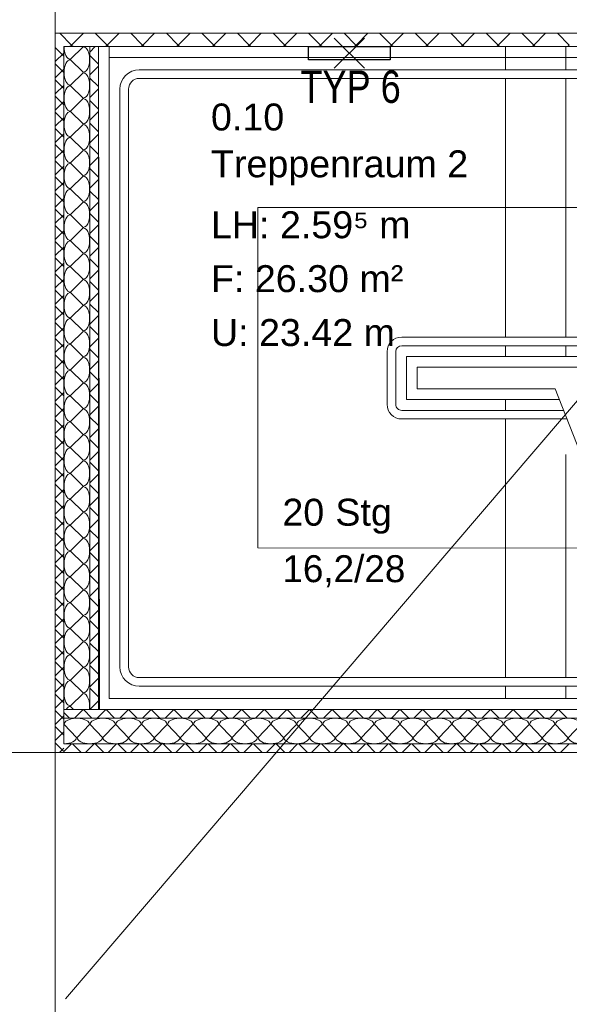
# Model space of a CAD drawing. Extents: x 1101 to 1942, y 41 to 882.
# Tile 11 of 113: x 1299 to 1350, y 98 to 189. Entities that reach past the tile are written whole.
import ezdxf
from ezdxf.lldxf.tags import DXFTag

# ---------------------------------------------------------------- set-up
doc = ezdxf.new("R2010")
doc.units = 0
doc.layers.get('0').update_dxf_attribs({"lineweight": 13})
for name, color, linetype, lineweight in [('Axen', 7, 'Continuous', 25), ('Beschriftung', 7, 'Continuous', 25), ('Fullfläche', 7, 'Continuous', 25), ('Räume', 7, 'Continuous', 25), ('Treppen', 7, 'Continuous', 25), ('Wände', 7, 'Continuous', 25)]:
    doc.layers.add(name, color=color, linetype=linetype, lineweight=lineweight)
doc.layers.add('BI_E_Licht', color=7, linetype='Continuous', lineweight=25, true_color=0xff6600)
doc.styles.get("Standard").update_dxf_attribs({"font": 'arial.ttf'})
tags = doc.linetypes.add('ALL_S25', pattern=[0.001, 0, -0.001]).pattern_tags.tags
tags[6:7] = [DXFTag(74, 4), DXFTag(75, 0), DXFTag(340, '0'), DXFTag(46, 1.0), DXFTag(50, 0.0), DXFTag(44, 0.0), DXFTag(45, 0.0)]
tags[4:5] = [DXFTag(74, 4), DXFTag(75, 0), DXFTag(340, '0'), DXFTag(46, 1.0), DXFTag(50, 0.0), DXFTag(44, 0.0), DXFTag(45, 0.0)]
tags = doc.linetypes.add('PUNKT2_S9-A03CP7E21H', pattern=[0.001, 0, -0.001]).pattern_tags.tags
tags[6:7] = [DXFTag(74, 4), DXFTag(75, 0), DXFTag(340, '0'), DXFTag(46, 1.0), DXFTag(50, 0.0), DXFTag(44, 0.0), DXFTag(45, 0.0)]
tags[4:5] = [DXFTag(74, 4), DXFTag(75, 0), DXFTag(340, '0'), DXFTag(46, 1.0), DXFTag(50, 0.0), DXFTag(44, 0.0), DXFTag(45, 0.0)]

# ---------------------------------------------------------------- blocks, each defined once
blk = doc.blocks.new('Referenz-A03CP7E41H', base_point=(1127.794, 89.807))
at = {"layer": 'Axen', "color": 0, "linetype": 'ALL_S25', "lineweight": -2, "ltscale": 0.13}
for p, q in [((1302.298, 90.134), (1302.298, 825.647)), ((1661.783, 121.449), (1222.273, 121.449))]:
    blk.add_line(p, q, dxfattribs=at)
at = {"layer": 'Beschriftung', "color": 0, "lineweight": -2}
blk.add_line((1364.295, 169.917), (1303.236, 98.604), dxfattribs=at)
at = {"layer": 'Fullfläche', "color": 0, "lineweight": -2}
for p, q in [((1302.709, 188.199), (1303.808, 187.099)), ((1304.914, 188.199), (1303.814, 187.099)), ((1306.008, 188.199), (1307.108, 187.098)), ((1308.214, 188.199), (1307.114, 187.098)), ((1309.308, 188.199), (1310.408, 187.098)), ((1311.514, 188.198), (1310.414, 187.098)), ((1312.608, 188.198), (1313.708, 187.097)), ((1314.814, 188.198), (1313.714, 187.097)), ((1315.908, 188.198), (1317.008, 187.097)), ((1318.115, 188.198), (1317.014, 187.097)), ((1319.208, 188.197), (1320.308, 187.096)), ((1321.415, 188.197), (1320.314, 187.096)), ((1322.508, 188.197), (1323.608, 187.096)), ((1324.715, 188.197), (1323.614, 187.096)), ((1325.808, 188.197), (1326.908, 187.095)), ((1328.015, 188.196), (1326.914, 187.095)), ((1329.107, 188.196), (1330.208, 187.094)), ((1331.315, 188.196), (1330.214, 187.094)), ((1332.407, 188.196), (1333.508, 187.094)), ((1334.615, 188.196), (1333.514, 187.094)), ((1335.707, 188.195), (1336.808, 187.093)), ((1337.916, 188.195), (1336.814, 187.093)), ((1339.007, 188.195), (1340.108, 187.093)), ((1341.216, 188.195), (1340.114, 187.093)), ((1342.307, 188.195), (1343.408, 187.092)), ((1344.516, 188.194), (1343.414, 187.092)), ((1345.607, 188.194), (1346.708, 187.092)), ((1347.816, 188.194), (1346.714, 187.092)), ((1348.907, 188.194), (1350.008, 187.091)), ((1302.298, 186.853), (1303.098, 186.054)), ((1303.808, 187.095), (1303.662, 186.949)), ((1304.898, 186.925), (1303.698, 185.773)), ((1303.814, 187.095), (1303.96, 186.949)), ((1305.498, 186.435), (1306.011, 186.949)), ((1307.108, 187.095), (1306.962, 186.949)), ((1307.114, 187.095), (1307.26, 186.949)), ((1310.408, 187.094), (1310.263, 186.949)), ((1310.414, 187.094), (1310.559, 186.949)), ((1313.708, 187.094), (1313.563, 186.949)), ((1313.714, 187.094), (1313.859, 186.949)), ((1317.008, 187.093), (1316.864, 186.949)), ((1317.014, 187.093), (1317.158, 186.949)), ((1320.308, 187.093), (1320.165, 186.949)), ((1320.314, 187.093), (1320.458, 186.949)), ((1323.608, 187.092), (1323.465, 186.949)), ((1323.614, 187.092), (1323.757, 186.949)), ((1326.908, 187.092), (1326.766, 186.949)), ((1326.914, 187.092), (1327.057, 186.949)), ((1330.208, 187.091), (1330.066, 186.949)), ((1330.214, 187.091), (1330.356, 186.949)), ((1333.508, 187.091), (1333.367, 186.949)), ((1333.514, 187.091), (1333.655, 186.949)), ((1336.808, 187.09), (1336.667, 186.949)), ((1336.814, 187.09), (1336.955, 186.949)), ((1340.108, 187.089), (1339.968, 186.949)), ((1340.114, 187.089), (1340.254, 186.949)), ((1343.408, 187.089), (1343.268, 186.949)), ((1343.414, 187.089), (1343.554, 186.949)), ((1346.708, 187.088), (1346.569, 186.949)), ((1346.714, 187.088), (1346.853, 186.949)), ((1350.008, 187.088), (1349.869, 186.949)), ((1302.298, 185.556), (1303.098, 186.356)), ((1303.698, 185.725), (1304.898, 184.573)), ((1305.498, 186.129), (1306.298, 185.332)), ((1302.298, 185.353), (1303.098, 184.554)), ((1302.298, 184.056), (1303.098, 184.856)), ((1305.498, 184.332), (1306.298, 185.134)), ((1302.298, 183.853), (1303.098, 183.054)), ((1304.898, 184.525), (1303.698, 183.373)), ((1305.498, 184.032), (1306.298, 183.235)), ((1302.298, 182.556), (1303.098, 183.356)), ((1303.698, 183.325), (1304.898, 182.173)), ((1305.498, 182.229), (1306.298, 183.031)), ((1302.298, 182.353), (1303.098, 181.554)), ((1302.298, 181.056), (1303.098, 181.856)), ((1304.898, 182.125), (1303.698, 180.973)), ((1305.498, 181.934), (1306.298, 181.138)), ((1303.698, 180.925), (1304.898, 179.773)), ((1305.498, 180.126), (1306.298, 180.928)), ((1302.298, 180.853), (1303.098, 180.054)), ((1302.298, 179.556), (1303.098, 180.356)), ((1302.298, 179.353), (1303.098, 178.554)), ((1304.898, 179.725), (1303.698, 178.573)), ((1305.498, 179.837), (1306.298, 179.04)), ((1302.298, 178.056), (1303.098, 178.856)), ((1303.698, 178.525), (1304.898, 177.373)), ((1305.498, 178.023), (1306.298, 178.825)), ((1302.298, 177.853), (1303.098, 177.054)), ((1302.298, 176.556), (1303.098, 177.356)), ((1304.898, 177.325), (1303.698, 176.173)), ((1305.498, 177.74), (1306.298, 176.943)), ((1302.298, 176.353), (1303.098, 175.554)), ((1305.498, 175.92), (1306.298, 176.722)), ((1302.298, 175.056), (1303.098, 175.855)), ((1303.698, 176.125), (1304.898, 174.973)), ((1305.498, 175.643), (1306.298, 174.846)), ((1302.298, 174.854), (1303.098, 174.054)), ((1304.898, 174.925), (1303.698, 173.773)), ((1305.498, 173.818), (1306.298, 174.619)), ((1302.298, 173.556), (1303.098, 174.355)), ((1303.698, 173.725), (1304.898, 172.573)), ((1302.298, 173.354), (1303.098, 172.554)), ((1302.298, 172.056), (1303.098, 172.855)), ((1305.498, 173.546), (1306.298, 172.749)), ((1302.298, 171.854), (1303.098, 171.054)), ((1304.898, 172.525), (1303.698, 171.373)), ((1305.498, 171.715), (1306.298, 172.516)), ((1302.298, 170.556), (1303.098, 171.355)), ((1303.698, 171.325), (1304.898, 170.173)), ((1305.498, 171.449), (1306.298, 170.652)), ((1302.298, 170.354), (1303.098, 169.554)), ((1304.898, 170.125), (1303.698, 168.973)), ((1305.498, 169.612), (1306.298, 170.413)), ((1302.298, 169.056), (1303.098, 169.855)), ((1305.498, 169.352), (1306.298, 168.555)), ((1302.298, 168.854), (1303.098, 168.054)), ((1302.298, 167.556), (1303.098, 168.355)), ((1303.698, 168.925), (1304.898, 167.773)), ((1305.498, 167.509), (1306.298, 168.31)), ((1302.298, 167.354), (1303.098, 166.554)), ((1304.898, 167.725), (1303.698, 166.573)), ((1305.498, 167.255), (1306.298, 166.458)), ((1302.298, 166.056), (1303.098, 166.855)), ((1303.698, 166.525), (1304.898, 165.373)), ((1302.298, 165.854), (1303.098, 165.054)), ((1305.498, 165.406), (1306.298, 166.207)), ((1302.298, 164.556), (1303.098, 165.355)), ((1304.898, 165.325), (1303.698, 164.173)), ((1305.498, 165.158), (1306.298, 164.361)), ((1302.298, 164.354), (1303.098, 163.555)), ((1302.298, 163.056), (1303.098, 163.855)), ((1303.698, 164.125), (1304.898, 162.973)), ((1305.498, 163.303), (1306.298, 164.104)), ((1302.298, 162.854), (1303.098, 162.055)), ((1304.898, 162.925), (1303.698, 161.773)), ((1305.498, 163.061), (1306.298, 162.264)), ((1302.298, 161.556), (1303.098, 162.355)), ((1303.698, 161.725), (1304.898, 160.573)), ((1305.498, 161.2), (1306.298, 162.001)), ((1302.298, 161.354), (1303.098, 160.555)), ((1302.298, 160.056), (1303.098, 160.855)), ((1305.498, 160.964), (1306.298, 160.167)), ((1304.898, 160.525), (1303.698, 159.373)), ((1305.498, 159.097), (1306.298, 159.898)), ((1302.298, 159.854), (1303.098, 159.055)), ((1302.298, 158.556), (1303.098, 159.355)), ((1303.698, 159.325), (1304.898, 158.173)), ((1302.298, 158.354), (1303.098, 157.555)), ((1304.898, 158.125), (1303.698, 156.973)), ((1305.498, 158.867), (1306.298, 158.07)), ((1302.298, 157.056), (1303.098, 157.855)), ((1305.498, 156.994), (1306.298, 157.795)), ((1302.298, 156.854), (1303.098, 156.055)), ((1302.298, 155.556), (1303.098, 156.355)), ((1303.698, 156.925), (1304.898, 155.773)), ((1305.498, 156.77), (1306.298, 155.973)), ((1302.298, 155.354), (1303.098, 154.555)), ((1304.898, 155.725), (1303.698, 154.573)), ((1305.498, 154.891), (1306.298, 155.692)), ((1302.298, 154.056), (1303.098, 154.855)), ((1303.698, 154.525), (1304.898, 153.373)), ((1305.498, 154.673), (1306.298, 153.876)), ((1302.298, 153.854), (1303.098, 153.055)), ((1305.498, 152.788), (1306.298, 153.589)), ((1302.298, 152.556), (1303.098, 153.355)), ((1304.898, 153.325), (1303.698, 152.173)), ((1305.498, 152.576), (1306.298, 151.779)), ((1302.298, 152.354), (1303.098, 151.555)), ((1302.298, 151.056), (1303.098, 151.855)), ((1303.698, 152.125), (1304.898, 150.973)), ((1302.298, 150.854), (1303.098, 150.055)), ((1304.898, 150.925), (1303.698, 149.773)), ((1305.498, 150.685), (1306.298, 151.486)), ((1302.298, 149.556), (1303.098, 150.355)), ((1305.498, 150.479), (1306.298, 149.682)), ((1302.298, 149.354), (1303.098, 148.555)), ((1303.698, 149.725), (1304.898, 148.573)), ((1305.498, 148.582), (1306.298, 149.384)), ((1302.298, 148.056), (1303.098, 148.855)), ((1304.898, 148.525), (1303.698, 147.373)), ((1305.498, 148.382), (1306.298, 147.585)), ((1302.298, 147.854), (1303.098, 147.055)), ((1302.298, 146.556), (1303.098, 147.355)), ((1303.698, 147.325), (1304.898, 146.173)), ((1305.498, 146.479), (1306.298, 147.281)), ((1302.298, 146.354), (1303.098, 145.555)), ((1305.498, 146.285), (1306.298, 145.488)), ((1302.298, 145.056), (1303.098, 145.855)), ((1304.898, 146.125), (1303.698, 144.973)), ((1302.298, 144.854), (1303.098, 144.055)), ((1302.298, 143.556), (1303.098, 144.355)), ((1303.698, 144.925), (1304.898, 143.773)), ((1305.498, 144.376), (1306.298, 145.178)), ((1304.898, 143.725), (1303.698, 142.573)), ((1305.498, 144.188), (1306.298, 143.391)), ((1302.298, 143.354), (1303.098, 142.555)), ((1302.298, 142.056), (1303.098, 142.855)), ((1303.698, 142.525), (1304.898, 141.373)), ((1305.498, 142.273), (1306.298, 143.075)), ((1302.298, 141.854), (1303.098, 141.055)), ((1305.498, 142.091), (1306.298, 141.294)), ((1302.298, 140.556), (1303.098, 141.355)), ((1304.898, 141.325), (1303.698, 140.173)), ((1305.498, 140.17), (1306.298, 140.972)), ((1302.298, 140.354), (1303.098, 139.555)), ((1302.298, 139.056), (1303.098, 139.855)), ((1303.698, 140.125), (1304.898, 138.973)), ((1305.498, 139.993), (1306.298, 139.197)), ((1304.898, 138.925), (1303.698, 137.773)), ((1302.298, 138.854), (1303.098, 138.055)), ((1302.298, 137.556), (1303.098, 138.355)), ((1305.498, 138.067), (1306.298, 138.869)), ((1302.298, 137.354), (1303.098, 136.555)), ((1303.698, 137.725), (1304.898, 136.573)), ((1305.498, 137.896), (1306.298, 137.099)), ((1302.298, 136.056), (1303.098, 136.855)), ((1304.898, 136.525), (1303.698, 135.373)), ((1305.498, 135.964), (1306.298, 136.766)), ((1302.298, 135.854), (1303.098, 135.055)), ((1302.298, 134.556), (1303.098, 135.355)), ((1303.698, 135.325), (1304.898, 134.173)), ((1305.498, 135.799), (1306.298, 135.002)), ((1302.298, 134.354), (1303.098, 133.555)), ((1305.498, 133.861), (1306.298, 134.663)), ((1302.298, 133.056), (1303.098, 133.855)), ((1304.898, 134.125), (1303.698, 132.973)), ((1305.498, 133.702), (1306.298, 132.905)), ((1302.298, 132.854), (1303.098, 132.055)), ((1303.698, 132.925), (1304.898, 131.773)), ((1305.498, 131.758), (1306.298, 132.56)), ((1302.298, 131.556), (1303.098, 132.355)), ((1304.898, 131.725), (1303.698, 130.573)), ((1305.498, 131.605), (1306.298, 130.808)), ((1302.298, 131.354), (1303.098, 130.555)), ((1302.298, 130.056), (1303.098, 130.855)), ((1302.298, 129.854), (1303.098, 129.055)), ((1303.698, 130.525), (1304.898, 129.373)), ((1305.498, 129.656), (1306.298, 130.457)), ((1302.298, 128.556), (1303.098, 129.355)), ((1304.898, 129.325), (1303.698, 128.173)), ((1305.498, 129.508), (1306.298, 128.711)), ((1302.298, 128.354), (1303.098, 127.555)), ((1303.698, 128.125), (1304.898, 126.973)), ((1305.498, 127.553), (1306.298, 128.354)), ((1302.298, 127.056), (1303.098, 127.855)), ((1305.498, 127.411), (1306.298, 126.614)), ((1302.298, 126.854), (1303.098, 126.055)), ((1302.298, 125.556), (1303.098, 126.355)), ((1304.898, 126.925), (1303.698, 125.773)), ((1305.498, 125.45), (1306.298, 126.251)), ((1302.298, 125.354), (1303.098, 124.555)), ((1303.698, 125.725), (1303.986, 125.449)), ((1304.891, 125.449), (1304.092, 124.649)), ((1304.907, 125.449), (1305.706, 124.649)), ((1306.991, 125.449), (1306.192, 124.649)), ((1307.007, 125.449), (1307.806, 124.649)), ((1309.091, 125.449), (1308.292, 124.649)), ((1309.107, 125.449), (1309.906, 124.649)), ((1311.191, 125.449), (1310.392, 124.649)), ((1311.207, 125.449), (1312.006, 124.649)), ((1313.291, 125.449), (1312.492, 124.649)), ((1313.307, 125.449), (1314.106, 124.649)), ((1315.391, 125.449), (1314.592, 124.649)), ((1315.407, 125.449), (1316.206, 124.649)), ((1317.491, 125.449), (1316.692, 124.649)), ((1317.507, 125.449), (1318.306, 124.649)), ((1319.591, 125.449), (1318.792, 124.649)), ((1319.607, 125.449), (1320.406, 124.649)), ((1321.691, 125.449), (1320.892, 124.649)), ((1321.707, 125.449), (1322.506, 124.649)), ((1323.791, 125.449), (1322.992, 124.649)), ((1323.807, 125.449), (1324.606, 124.649)), ((1325.891, 125.449), (1325.092, 124.649)), ((1325.907, 125.449), (1326.706, 124.649)), ((1327.991, 125.449), (1327.192, 124.649)), ((1328.007, 125.449), (1328.806, 124.649)), ((1330.091, 125.449), (1329.292, 124.649)), ((1330.107, 125.449), (1330.906, 124.649)), ((1332.191, 125.449), (1331.391, 124.649)), ((1332.207, 125.449), (1333.006, 124.649)), ((1334.291, 125.449), (1333.491, 124.649)), ((1334.307, 125.449), (1335.106, 124.649)), ((1336.39, 125.449), (1335.591, 124.649)), ((1336.407, 125.449), (1337.206, 124.649)), ((1338.491, 125.449), (1337.691, 124.649)), ((1338.507, 125.449), (1339.306, 124.649)), ((1340.59, 125.449), (1339.791, 124.649)), ((1340.607, 125.449), (1341.406, 124.649)), ((1342.691, 125.449), (1341.891, 124.649)), ((1342.707, 125.449), (1343.506, 124.649)), ((1344.79, 125.449), (1343.991, 124.649)), ((1344.807, 125.449), (1345.606, 124.649)), ((1346.89, 125.449), (1346.091, 124.649)), ((1346.907, 125.449), (1347.706, 124.649)), ((1348.99, 125.449), (1348.191, 124.649)), ((1349.007, 125.449), (1349.806, 124.65)), ((1302.298, 124.056), (1303.098, 124.855)), ((1303.098, 125.157), (1303.606, 124.649)), ((1302.298, 123.854), (1303.098, 123.055)), ((1302.298, 122.556), (1303.098, 123.355)), ((1303.122, 124.049), (1304.274, 122.849)), ((1304.322, 122.849), (1305.474, 124.049)), ((1305.522, 124.049), (1306.674, 122.849)), ((1306.722, 122.849), (1307.874, 124.049)), ((1307.922, 124.049), (1309.074, 122.849)), ((1309.122, 122.849), (1310.274, 124.049)), ((1310.322, 124.049), (1311.474, 122.849)), ((1311.522, 122.849), (1312.674, 124.049)), ((1312.722, 124.049), (1313.874, 122.849)), ((1313.922, 122.849), (1315.074, 124.049)), ((1315.122, 124.049), (1316.274, 122.849)), ((1316.322, 122.849), (1317.474, 124.049)), ((1317.522, 124.049), (1318.674, 122.849)), ((1318.722, 122.849), (1319.874, 124.049)), ((1319.922, 124.049), (1321.074, 122.849)), ((1321.122, 122.849), (1322.274, 124.049)), ((1322.322, 124.049), (1323.474, 122.849)), ((1323.522, 122.849), (1324.674, 124.049)), ((1324.722, 124.049), (1325.874, 122.849)), ((1325.922, 122.849), (1327.074, 124.049)), ((1327.122, 124.049), (1328.274, 122.849)), ((1328.322, 122.849), (1329.474, 124.049)), ((1329.522, 124.049), (1330.674, 122.849)), ((1330.722, 122.849), (1331.874, 124.049)), ((1331.922, 124.049), (1333.074, 122.849)), ((1333.122, 122.849), (1334.274, 124.049)), ((1334.322, 124.049), (1335.474, 122.849)), ((1335.522, 122.849), (1336.674, 124.049)), ((1336.722, 124.049), (1337.874, 122.849)), ((1337.922, 122.849), (1339.074, 124.049)), ((1339.122, 124.049), (1340.274, 122.849)), ((1340.322, 122.849), (1341.474, 124.049)), ((1341.522, 124.049), (1342.674, 122.849)), ((1342.722, 122.849), (1343.874, 124.049)), ((1343.922, 124.049), (1345.074, 122.849)), ((1345.122, 122.849), (1346.274, 124.049)), ((1346.322, 124.049), (1347.474, 122.849)), ((1347.522, 122.849), (1348.674, 124.049)), ((1348.722, 124.049), (1349.874, 122.849)), ((1349.922, 122.849), (1351.074, 124.049)), ((1302.298, 122.354), (1303.098, 121.555)), ((1302.692, 121.449), (1303.098, 121.855)), ((1303.098, 121.552), (1303.794, 122.249)), ((1304.703, 121.449), (1303.903, 122.249)), ((1305.095, 121.449), (1305.895, 122.249)), ((1306.803, 121.449), (1306.003, 122.249)), ((1307.195, 121.449), (1307.994, 122.249)), ((1308.903, 121.449), (1308.103, 122.249)), ((1309.295, 121.449), (1310.094, 122.249)), ((1311.003, 121.449), (1310.204, 122.249)), ((1311.395, 121.449), (1312.194, 122.249)), ((1313.103, 121.449), (1312.304, 122.249)), ((1313.495, 121.449), (1314.294, 122.249)), ((1315.203, 121.449), (1314.404, 122.249)), ((1315.595, 121.449), (1316.394, 122.249)), ((1317.303, 121.449), (1316.504, 122.249)), ((1317.695, 121.449), (1318.494, 122.249)), ((1319.403, 121.449), (1318.604, 122.249)), ((1319.795, 121.449), (1320.594, 122.249)), ((1321.503, 121.449), (1320.704, 122.249)), ((1321.895, 121.449), (1322.694, 122.249)), ((1323.603, 121.449), (1322.804, 122.249)), ((1323.995, 121.449), (1324.794, 122.249)), ((1325.703, 121.449), (1324.904, 122.249)), ((1326.095, 121.449), (1326.894, 122.249)), ((1327.803, 121.449), (1327.003, 122.249)), ((1328.195, 121.449), (1328.994, 122.249)), ((1329.903, 121.449), (1329.104, 122.249)), ((1330.295, 121.449), (1331.094, 122.249)), ((1332.003, 121.449), (1331.204, 122.249)), ((1332.395, 121.449), (1333.194, 122.249)), ((1334.103, 121.449), (1333.304, 122.249)), ((1334.495, 121.449), (1335.294, 122.249)), ((1336.203, 121.449), (1335.404, 122.249)), ((1336.595, 121.449), (1337.394, 122.249)), ((1338.303, 121.449), (1337.504, 122.249)), ((1338.695, 121.449), (1339.494, 122.249)), ((1340.403, 121.449), (1339.604, 122.249)), ((1340.795, 121.449), (1341.594, 122.249)), ((1342.503, 121.449), (1341.704, 122.249)), ((1342.895, 121.449), (1343.694, 122.249)), ((1344.603, 121.449), (1343.804, 122.249)), ((1344.995, 121.449), (1345.794, 122.249)), ((1346.703, 121.449), (1345.904, 122.249)), ((1347.095, 121.449), (1347.894, 122.249)), ((1348.803, 121.449), (1348.004, 122.249)), ((1349.195, 121.449), (1349.994, 122.249))]:
    blk.add_line(p, q, dxfattribs=at)
for centre, major_axis, start_param, end_param in [((1303.698, 186.949), (0, -1.176), 4.712389, 6.283185), ((1304.898, 185.749), (0, -1.176), 0, 3.141593), ((1303.698, 184.549), (0, -1.176), 3.141593, 4.712389), ((1303.698, 184.549), (0, -1.176), 4.712389, 6.283185), ((1304.898, 183.349), (0, -1.176), 0, 3.141593), ((1303.698, 182.149), (0, -1.176), 3.141593, 4.712389), ((1303.698, 182.149), (0, -1.176), 4.712389, 6.283185), ((1304.898, 180.949), (0, -1.176), 0, 3.141593), ((1303.698, 179.749), (0, -1.176), 3.141593, 4.712389), ((1303.698, 179.749), (0, -1.176), 4.712389, 6.283185), ((1304.898, 178.549), (0, -1.176), 0, 3.141593), ((1303.698, 177.349), (0, -1.176), 3.141593, 4.712389), ((1303.698, 177.349), (0, -1.176), 4.712389, 6.283185), ((1304.898, 176.149), (0, -1.176), 0, 3.141593), ((1303.698, 174.949), (0, -1.176), 3.141593, 4.712389), ((1303.698, 174.949), (0, -1.176), 4.712389, 6.283185), ((1304.898, 173.749), (0, -1.176), 0, 3.141593), ((1303.698, 172.549), (0, -1.176), 3.141593, 4.712389), ((1303.698, 172.549), (0, -1.176), 4.712389, 6.283185), ((1304.898, 171.349), (0, -1.176), 0, 3.141593), ((1303.698, 170.149), (0, -1.176), 3.141593, 4.712389), ((1303.698, 170.149), (0, -1.176), 4.712389, 6.283185), ((1304.898, 168.949), (0, -1.176), 0, 3.141593), ((1303.698, 167.749), (0, -1.176), 3.141593, 4.712389), ((1303.698, 167.749), (0, -1.176), 4.712389, 6.283185), ((1304.898, 166.549), (0, -1.176), 0, 3.141593), ((1303.698, 165.349), (0, -1.176), 3.141593, 4.712389), ((1303.698, 165.349), (0, -1.176), 4.712389, 6.283185), ((1304.898, 164.149), (0, -1.176), 0, 3.141593), ((1303.698, 162.949), (0, -1.176), 3.141593, 4.712389), ((1303.698, 162.949), (0, -1.176), 4.712389, 6.283185), ((1304.898, 161.749), (0, -1.176), 0, 3.141593), ((1303.698, 160.549), (0, -1.176), 3.141593, 4.712389), ((1303.698, 160.549), (0, -1.176), 4.712389, 6.283185), ((1304.898, 159.349), (0, -1.176), 0, 3.141593), ((1303.698, 158.149), (0, -1.176), 3.141593, 4.712389), ((1303.698, 158.149), (0, -1.176), 4.712389, 6.283185), ((1304.898, 156.949), (0, -1.176), 0, 3.141593), ((1303.698, 155.749), (0, -1.176), 3.141593, 4.712389), ((1303.698, 155.749), (0, -1.176), 4.712389, 6.283185), ((1304.898, 154.549), (0, -1.176), 0, 3.141593), ((1303.698, 153.349), (0, -1.176), 3.141593, 4.712389), ((1303.698, 153.349), (0, -1.176), 4.712389, 6.283185), ((1304.898, 152.149), (0, -1.176), 0, 3.141593), ((1303.698, 150.949), (0, -1.176), 3.141593, 4.712389), ((1303.698, 150.949), (0, -1.176), 4.712389, 6.283185), ((1304.898, 149.749), (0, -1.176), 0, 3.141593), ((1303.698, 148.549), (0, -1.176), 3.141593, 4.712389), ((1303.698, 148.549), (0, -1.176), 4.712389, 6.283185), ((1304.898, 147.349), (0, -1.176), 0, 3.141593), ((1303.698, 146.149), (0, -1.176), 3.141593, 4.712389), ((1303.698, 146.149), (0, -1.176), 4.712389, 6.283185), ((1304.898, 144.949), (0, -1.176), 0, 3.141593), ((1303.698, 143.749), (0, -1.176), 3.141593, 4.712389), ((1303.698, 143.749), (0, -1.176), 4.712389, 6.283185), ((1304.898, 142.549), (0, -1.176), 0, 3.141593), ((1303.698, 141.349), (0, -1.176), 3.141593, 4.712389), ((1303.698, 141.349), (0, -1.176), 4.712389, 6.283185), ((1304.898, 140.149), (0, -1.176), 0, 3.141593), ((1303.698, 138.949), (0, -1.176), 3.141593, 4.712389), ((1303.698, 138.949), (0, -1.176), 4.712389, 6.283185), ((1304.898, 137.749), (0, -1.176), 0, 3.141593), ((1303.698, 136.549), (0, -1.176), 3.141593, 4.712389), ((1303.698, 136.549), (0, -1.176), 4.712389, 6.283185), ((1304.898, 135.349), (0, -1.176), 0, 3.141593), ((1303.698, 134.149), (0, -1.176), 3.141593, 4.712389), ((1303.698, 134.149), (0, -1.176), 4.712389, 6.283185), ((1304.898, 132.949), (0, -1.176), 0, 3.141593), ((1303.698, 131.749), (0, -1.176), 3.141593, 4.712389), ((1303.698, 131.749), (0, -1.176), 4.712389, 6.283185), ((1304.898, 130.549), (0, -1.176), 0, 3.141593), ((1303.698, 129.349), (0, -1.176), 3.141593, 4.712389), ((1303.698, 129.349), (0, -1.176), 4.712389, 6.283185), ((1304.898, 128.149), (0, -1.176), 0, 3.141593), ((1303.698, 126.949), (0, -1.176), 3.141593, 4.712389), ((1303.698, 126.949), (0, -1.176), 4.712389, 6.283185), ((1304.898, 125.749), (0, -1.176), 1.3128, 3.141593), ((1303.698, 124.549), (0, -1.176), 3.141593, 3.84092), ((1304.298, 124.049), (1.176, 0), 0, 3.141593), ((1306.698, 124.049), (1.176, 0), 0, 3.141593), ((1309.098, 124.049), (1.176, 0), 0, 3.141593), ((1311.498, 124.049), (1.176, 0), 0, 3.141593), ((1313.898, 124.049), (1.176, 0), 0, 3.141593), ((1316.298, 124.049), (1.176, 0), 0, 3.141593), ((1318.698, 124.049), (1.176, 0), 0, 3.141593), ((1321.098, 124.049), (1.176, 0), 0, 3.141593), ((1323.498, 124.049), (1.176, 0), 0, 3.141593), ((1325.898, 124.049), (1.176, 0), 0, 3.141593), ((1328.298, 124.049), (1.176, 0), 0, 3.141593), ((1330.698, 124.049), (1.176, 0), 0, 3.141593), ((1333.098, 124.049), (1.176, 0), 0, 3.141593), ((1335.498, 124.049), (1.176, 0), 0, 3.141593), ((1337.898, 124.049), (1.176, 0), 0, 3.141593), ((1340.298, 124.049), (1.176, 0), 0, 3.141593), ((1342.698, 124.049), (1.176, 0), 0, 3.141593), ((1345.098, 124.049), (1.176, 0), 0, 3.141593), ((1347.498, 124.049), (1.176, 0), 0, 3.141593), ((1349.898, 124.049), (1.176, 0), 0, 3.141593), ((1303.098, 122.849), (1.176, 0), 4.712389, 6.283185), ((1305.498, 122.849), (1.176, 0), 3.141593, 4.712389), ((1305.498, 122.849), (1.176, 0), 4.712389, 6.283185), ((1307.898, 122.849), (1.176, 0), 3.141593, 4.712389), ((1307.898, 122.849), (1.176, 0), 4.712389, 6.283185), ((1310.298, 122.849), (1.176, 0), 3.141593, 4.712389), ((1310.298, 122.849), (1.176, 0), 4.712389, 6.283185), ((1312.698, 122.849), (1.176, 0), 3.141593, 4.712389), ((1312.698, 122.849), (1.176, 0), 4.712389, 6.283185), ((1315.098, 122.849), (1.176, 0), 3.141593, 4.712389), ((1315.098, 122.849), (1.176, 0), 4.712389, 6.283185), ((1317.498, 122.849), (1.176, 0), 3.141593, 4.712389), ((1317.498, 122.849), (1.176, 0), 4.712389, 6.283185), ((1319.898, 122.849), (1.176, 0), 3.141593, 4.712389), ((1319.898, 122.849), (1.176, 0), 4.712389, 6.283185), ((1322.298, 122.849), (1.176, 0), 3.141593, 4.712389), ((1322.298, 122.849), (1.176, 0), 4.712389, 6.283185), ((1324.698, 122.849), (1.176, 0), 3.141593, 4.712389), ((1324.698, 122.849), (1.176, 0), 4.712389, 6.283185), ((1327.098, 122.849), (1.176, 0), 3.141593, 4.712389), ((1327.098, 122.849), (1.176, 0), 4.712389, 6.283185), ((1329.498, 122.849), (1.176, 0), 3.141593, 4.712389), ((1329.498, 122.849), (1.176, 0), 4.712389, 6.283185), ((1331.898, 122.849), (1.176, 0), 3.141593, 4.712389), ((1331.898, 122.849), (1.176, 0), 4.712389, 6.283185), ((1334.298, 122.849), (1.176, 0), 3.141593, 4.712389), ((1334.298, 122.849), (1.176, 0), 4.712389, 6.283185), ((1336.698, 122.849), (1.176, 0), 3.141593, 4.712389), ((1336.698, 122.849), (1.176, 0), 4.712389, 6.283185), ((1339.098, 122.849), (1.176, 0), 3.141593, 4.712389), ((1339.098, 122.849), (1.176, 0), 4.712389, 6.283185), ((1341.498, 122.849), (1.176, 0), 3.141593, 4.712389), ((1341.498, 122.849), (1.176, 0), 4.712389, 6.283185), ((1343.898, 122.849), (1.176, 0), 3.141593, 4.712389), ((1343.898, 122.849), (1.176, 0), 4.712389, 6.283185), ((1346.298, 122.849), (1.176, 0), 3.141593, 4.712389), ((1346.298, 122.849), (1.176, 0), 4.712389, 6.283185), ((1348.698, 122.849), (1.176, 0), 3.141593, 4.712389), ((1348.698, 122.849), (1.176, 0), 4.712389, 6.283185), ((1351.098, 122.849), (1.176, 0), 3.141593, 4.712389)]:
    blk.add_ellipse(centre, major_axis=major_axis, ratio=0.5, start_param=start_param, end_param=end_param, dxfattribs=at)
at = {"layer": 'Treppen', "color": 0, "linetype": 'PUNKT2_S9-A03CP7E21H', "lineweight": -2, "ltscale": 0.13}
for p, q in [((1306.298, 186.949), (1306.388, 125.449)), ((1306.298, 186.949), (1306.298, 125.449)), ((1411.698, 186.949), (1306.298, 186.949)), ((1307.298, 186.949), (1307.298, 126.449)), ((1344.098, 186.949), (1344.098, 184.799)), ((1349.698, 186.949), (1349.698, 184.799)), ((1411.698, 185.949), (1307.298, 185.949)), ((1410.246, 184.799), (1310.098, 184.799)), ((1410.346, 183.999), (1310.098, 183.999)), ((1344.098, 183.999), (1344.098, 159.999)), ((1349.698, 183.999), (1349.698, 159.999)), ((1308.298, 182.999), (1308.298, 129.399)), ((1309.098, 182.999), (1309.098, 129.399)), ((1410.346, 159.999), (1334.45, 159.999)), ((1410.246, 159.199), (1334.45, 159.199)), ((1344.098, 159.199), (1344.098, 158.199)), ((1349.698, 159.199), (1349.698, 158.199)), ((1333.098, 158.647), (1333.098, 153.751)), ((1333.898, 158.647), (1333.898, 153.751)), ((1334.898, 158.199), (1334.898, 154.199)), ((1411.898, 158.199), (1334.898, 158.199)), ((1335.898, 157.199), (1335.898, 155.199)), ((1410.898, 157.199), (1335.898, 157.199)), ((1348.707, 155.199), (1335.898, 155.199)), ((1349.098, 154.199), (1334.898, 154.199)), ((1344.098, 154.199), (1344.098, 153.199)), ((1349.49, 153.199), (1334.45, 153.199)), ((1349.803, 152.399), (1334.45, 152.399)), ((1344.098, 152.399), (1344.098, 128.399)), ((1349.698, 149.088), (1349.698, 128.399)), ((1359.194, 128.399), (1310.098, 128.399)), ((1359.507, 127.599), (1310.098, 127.599)), ((1344.098, 127.599), (1344.098, 126.449)), ((1349.698, 127.599), (1349.698, 126.449)), ((1359.898, 126.449), (1307.298, 126.449)), ((1360.29, 125.449), (1306.388, 125.449))]:
    blk.add_line(p, q, dxfattribs=at)
at = {"layer": 'Treppen', "color": 0, "lineweight": -2}
for p, q in [((1321.098, 140.432), (1321.098, 172.031)), ((1321.098, 172.031), (1394.498, 172.031)), ((1360.29, 125.449), (1348.707, 155.199)), ((1394.498, 140.399), (1321.098, 140.432))]:
    blk.add_line(p, q, dxfattribs=at)
at = {"layer": 'Treppen', "color": 0, "linetype": 'PUNKT2_S9-A03CP7E21H', "lineweight": -2, "ltscale": 0.13}
for centre, major_axis, end_param in [((1310.098, 182.999), (0, 1.8), 1.570796), ((1310.098, 182.999), (0, 1), 1.570796), ((1334.45, 158.647), (0, 1.352), 1.570796), ((1334.45, 158.647), (0, 0.552), 1.570796), ((1334.45, 153.751), (-1.352, 0), 1.570796), ((1334.45, 153.751), (-0.552, 0), 1.570797), ((1310.098, 129.399), (-1.8, 0), 1.570796), ((1310.098, 129.399), (-1, 0), 1.570796)]:
    blk.add_ellipse(centre, major_axis=major_axis, ratio=1, start_param=0, end_param=end_param, dxfattribs=at)
at = {"layer": 'Wände', "color": 0, "lineweight": -2}
for p, q in [((1302.298, 189.446), (1302.298, 121.449)), ((1426.998, 188.185), (1302.299, 188.199)), ((1303.098, 122.249), (1303.098, 186.949)), ((1303.098, 186.949), (1426.998, 186.949)), ((1305.498, 125.449), (1305.498, 186.949)), ((1306.298, 125.449), (1306.298, 186.949)), ((1473.498, 125.449), (1303.098, 125.449)), ((1473.498, 124.65), (1303.098, 124.649)), ((1476.698, 122.249), (1303.098, 122.249)), ((1302.298, 121.449), (1473.498, 121.449))]:
    blk.add_line(p, q, dxfattribs=at)
at = {"layer": 'Räume', "color": 0, "lineweight": -2, "char_height": 2.49999, "attachment_point": 1, "rotation": 359.99316}
for s, insert in [('{\\fArial;0.10}', (1316.751, 181.669)), ('{\\fArial;Treppenraum 2}', (1316.75, 177.324)), ('{\\fArial;LH: 2.59⁵ m}', (1316.749, 171.669)), ('{\\fArial;F: 26.30 m²}', (1316.749, 166.669)), ('{\\fArial;U: 23.42 m}', (1316.748, 161.669))]:
    blk.add_mtext(s, dxfattribs=dict(at, insert=insert))
at = {"layer": 'Treppen', "color": 0, "lineweight": -2, "char_height": 2.49999, "attachment_point": 1, "rotation": 0.00001}
for s, insert in [('{\\fArial;20}', (1323.376, 144.996)), ('{\\fArial;Stg}', (1328.295, 144.996)), ('{\\W0.98;\\fArial;16,2/28}', (1323.376, 139.756))]:
    blk.add_mtext(s, dxfattribs=dict(at, insert=insert))
blk = doc.blocks.new('RZB Polymero Kreis 19W-A03CP7MY1H', base_point=(1325.792, 184.938))
at = {"color": 0, "lineweight": -2}
for p, q in [((1330.992, 187.738), (1328.192, 184.938)), ((1328.192, 187.738), (1330.992, 184.938)), ((1325.792, 185.728), (1325.792, 186.948)), ((1325.792, 186.948), (1333.392, 186.948)), ((1333.392, 186.948), (1333.392, 185.728)), ((1333.392, 185.728), (1325.792, 185.728))]:
    blk.add_line(p, q, dxfattribs=at)

msp = doc.modelspace()

# ---------------------------------------------------------------- block references
at = {"color": 251, "lineweight": 13, "ltscale": 0.13, "true_color": 0x5f5f5f}
msp.add_blockref('Referenz-A03CP7E41H', (1127.794, 89.807), dxfattribs=at)
at = {"layer": 'BI_E_Licht', "linetype": 'Continuous', "ltscale": 0.25}
msp.add_blockref('RZB Polymero Kreis 19W-A03CP7MY1H', (1325.792, 184.938), dxfattribs=at)

# ---------------------------------------------------------------- texts
at = {"layer": 'BI_E_Licht', "ltscale": 0.25, "insert": (1325.051, 184.728), "char_height": 3, "attachment_point": 1}
msp.add_mtext('{\\W0.8;\\fArial;TYP 6}', dxfattribs=at)

doc.saveas('drawing.dxf')
